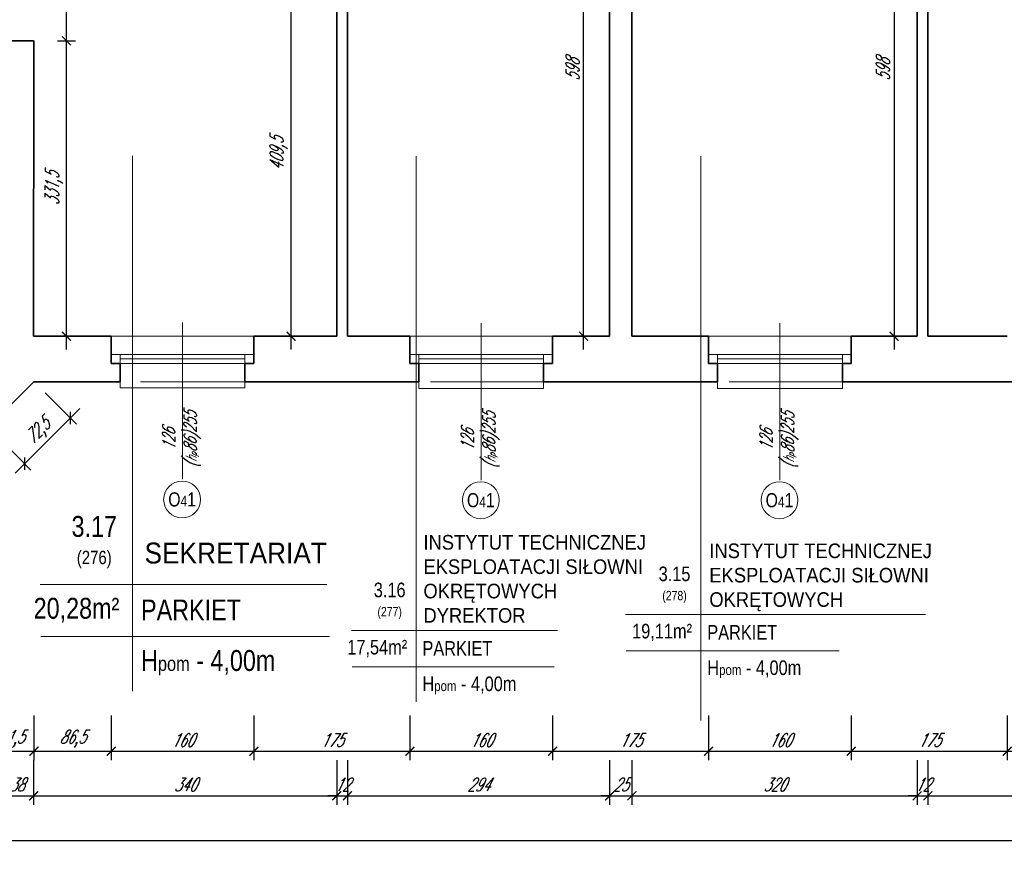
# Model space of a CAD drawing. Header units: millimetres. Extents: x 402 to 79005, y -7782 to 89952.
# Tile 31 of 256: x 22815 to 23919, y 13392 to 14323. Entities that reach past the tile are written whole.
import ezdxf

# ---------------------------------------------------------------- set-up
doc = ezdxf.new("R2010")
doc.units = ezdxf.units.MM
doc.header["$LTSCALE"] = 10
doc.linetypes.add('DASHED', pattern=[19.05, 12.7, -6.35])
doc.layers.get('0').update_dxf_attribs({"lineweight": 0})
doc.layers.get('Defpoints').update_dxf_attribs({"color": 253})
for name, color, linetype, lineweight in [('01 parter - ściany', 253, 'Continuous', 35), ('03-01_okna', 253, 'Continuous', 15), ('03_drzwi', 253, 'Continuous', 15), ('04-1_widok', 253, 'Continuous', 5), ('05-01_wymiary', 253, 'Continuous', 5), ('05-03_opis', 253, 'Continuous', 5)]:
    doc.layers.add(name, color=color, linetype=linetype, lineweight=lineweight)
doc.styles.add('ariel', font='ARIAL.TTF', dxfattribs={"width": 0.8})
doc.styles.add('ariel_wym', font='simplex.shx', dxfattribs={"width": 0.65, "oblique": 25})
doc.dimstyles.new('ariel 50', dxfattribs={"dimtxt": 15, "dimasz": 10, "dimexe": 10, "dimexo": 0, "dimgap": 5, "dimtad": 1, "dimdec": 1, "dimrnd": 0.5, "dimtxsty": 'ariel_wym', "dimblk": 'ARCHTICK', "dimcen": 2.5, "dimdle": 15, "dimazin": 0, "dimtfac": 1, "dimtdec": 1, "dimtix": 1, "dimtmove": 0, "dimatfit": 3, "dimldrblk": 'DOT', "dimfxl": 0, "dimarcsym": 0})
doc.dimstyles.new('ariel 50 wnętrze', dxfattribs={"dimtxt": 15, "dimasz": 10, "dimexe": 10, "dimexo": 0, "dimgap": 5, "dimtad": 1, "dimdec": 1, "dimrnd": 0.5, "dimtxsty": 'ariel_wym', "dimblk": 'ARCHTICK', "dimcen": 2.5, "dimdle": 15, "dimazin": 0, "dimtfac": 1, "dimtdec": 1, "dimtix": 1, "dimtmove": 0, "dimatfit": 3, "dimldrblk": 'DOT', "dimfxl": 0, "dimarcsym": 0})

# ---------------------------------------------------------------- blocks, each defined once
blk = doc.blocks.new('_ArchTick')
at = {"color": 0, "linetype": 'ByBlock', "const_width": 0.15}
blk.add_lwpolyline([(-0.5, -0.5), (0.5, 0.5)], dxfattribs=at)
blk = doc.blocks.new('*D3087')
at = {"layer": '05-01_wymiary', "color": 0, "lineweight": -2}
for p, q in [((22779.3, 13541.9), (22779.3, 13491.9)), ((22830.6, 13541.9), (22830.6, 13491.9)), ((22764.3, 13501.9), (22845.6, 13501.9))]:
    blk.add_line(p, q, dxfattribs=at)
at = {"layer": 'Defpoints', "color": 0, "lineweight": 0}
for p in [(22830.6, 13916.4), (22779.3, 13865.1), (22830.6, 13501.9)]:
    blk.add_point(p, dxfattribs=at)
at = {"layer": '05-01_wymiary', "color": 0, "lineweight": -2, "xscale": 10, "yscale": 10, "zscale": 10, "rotation": 180}
blk.add_blockref('_ArchTick', (22779.3, 13501.9), dxfattribs=at)
at = {"layer": '05-01_wymiary', "color": 0, "lineweight": -2, "xscale": 10, "yscale": 10, "zscale": 10}
blk.add_blockref('_ArchTick', (22830.6, 13501.9), dxfattribs=at)
at = {"layer": '05-01_wymiary', "color": 0, "insert": (22804.9, 13515.8), "char_height": 15, "attachment_point": 5, "style": 'ariel_wym'}
blk.add_mtext('51,5', dxfattribs=at)
blk = doc.blocks.new('_Dot')
at = {"color": 0, "linetype": 'ByBlock', "lineweight": -2}
blk.add_line((-0.5, 0), (-1, 0), dxfattribs=at)
at = {"color": 0, "linetype": 'ByBlock', "const_width": 0.5}
blk.add_lwpolyline([(-0.25, 0, 1), (0.25, 0, 1)], format="xyb", close=True, dxfattribs=at)
blk = doc.blocks.new('*D3088')
at = {"layer": '05-01_wymiary', "color": 0, "lineweight": -2}
for p, q in [((22917.2, 13541.9), (22917.2, 13491.9)), ((23077.2, 13541.9), (23077.2, 13491.9)), ((22902.2, 13501.9), (23092.2, 13501.9))]:
    blk.add_line(p, q, dxfattribs=at)
at = {"layer": 'Defpoints', "color": 0, "lineweight": 0}
for p in [(22917.2, 13967.4), (23077.2, 13967.4), (23077.2, 13501.9)]:
    blk.add_point(p, dxfattribs=at)
at = {"layer": '05-01_wymiary', "color": 0, "lineweight": -2, "xscale": 10, "yscale": 10, "zscale": 10, "rotation": 180}
blk.add_blockref('_ArchTick', (22917.2, 13501.9), dxfattribs=at)
at = {"layer": '05-01_wymiary', "color": 0, "lineweight": -2, "xscale": 10, "yscale": 10, "zscale": 10}
blk.add_blockref('_ArchTick', (23077.2, 13501.9), dxfattribs=at)
at = {"layer": '05-01_wymiary', "color": 0, "insert": (22997.2, 13514.4), "char_height": 15, "attachment_point": 5, "style": 'ariel_wym'}
blk.add_mtext('160', dxfattribs=at)
blk = doc.blocks.new('*D3089')
at = {"layer": '05-01_wymiary', "color": 0, "lineweight": -2}
for p, q in [((23077.2, 13541.9), (23077.2, 13491.9)), ((23252.2, 13541.9), (23252.2, 13491.9)), ((23062.2, 13501.9), (23267.2, 13501.9))]:
    blk.add_line(p, q, dxfattribs=at)
at = {"layer": 'Defpoints', "color": 0, "lineweight": 0}
for p in [(23077.2, 13967.4), (23252.2, 13967.4), (23252.2, 13501.9)]:
    blk.add_point(p, dxfattribs=at)
at = {"layer": '05-01_wymiary', "color": 0, "lineweight": -2, "xscale": 10, "yscale": 10, "zscale": 10, "rotation": 180}
blk.add_blockref('_ArchTick', (23077.2, 13501.9), dxfattribs=at)
at = {"layer": '05-01_wymiary', "color": 0, "lineweight": -2, "xscale": 10, "yscale": 10, "zscale": 10}
blk.add_blockref('_ArchTick', (23252.2, 13501.9), dxfattribs=at)
at = {"layer": '05-01_wymiary', "color": 0, "insert": (23164.7, 13514.4), "char_height": 15, "attachment_point": 5, "style": 'ariel_wym'}
blk.add_mtext('175', dxfattribs=at)
blk = doc.blocks.new('*D3090')
at = {"layer": '05-01_wymiary', "color": 0, "lineweight": -2}
for p, q in [((23252.2, 13541.9), (23252.2, 13491.9)), ((23412.2, 13541.9), (23412.2, 13491.9)), ((23237.2, 13501.9), (23427.2, 13501.9))]:
    blk.add_line(p, q, dxfattribs=at)
at = {"layer": 'Defpoints', "color": 0, "lineweight": 0}
for p in [(23252.2, 13967.4), (23412.2, 13967.4), (23412.2, 13501.9)]:
    blk.add_point(p, dxfattribs=at)
at = {"layer": '05-01_wymiary', "color": 0, "lineweight": -2, "xscale": 10, "yscale": 10, "zscale": 10, "rotation": 180}
blk.add_blockref('_ArchTick', (23252.2, 13501.9), dxfattribs=at)
at = {"layer": '05-01_wymiary', "color": 0, "lineweight": -2, "xscale": 10, "yscale": 10, "zscale": 10}
blk.add_blockref('_ArchTick', (23412.2, 13501.9), dxfattribs=at)
at = {"layer": '05-01_wymiary', "color": 0, "insert": (23332.2, 13514.4), "char_height": 15, "attachment_point": 5, "style": 'ariel_wym'}
blk.add_mtext('160', dxfattribs=at)
blk = doc.blocks.new('*D3091')
at = {"layer": '05-01_wymiary', "color": 0, "lineweight": -2}
for p, q in [((23412.2, 13541.9), (23412.2, 13491.9)), ((23587.2, 13541.9), (23587.2, 13491.9)), ((23397.2, 13501.9), (23602.2, 13501.9))]:
    blk.add_line(p, q, dxfattribs=at)
at = {"layer": 'Defpoints', "color": 0, "lineweight": 0}
for p in [(23412.2, 13967.4), (23587.2, 13967.4), (23587.2, 13501.9)]:
    blk.add_point(p, dxfattribs=at)
at = {"layer": '05-01_wymiary', "color": 0, "lineweight": -2, "xscale": 10, "yscale": 10, "zscale": 10, "rotation": 180}
blk.add_blockref('_ArchTick', (23412.2, 13501.9), dxfattribs=at)
at = {"layer": '05-01_wymiary', "color": 0, "lineweight": -2, "xscale": 10, "yscale": 10, "zscale": 10}
blk.add_blockref('_ArchTick', (23587.2, 13501.9), dxfattribs=at)
at = {"layer": '05-01_wymiary', "color": 0, "insert": (23499.7, 13514.4), "char_height": 15, "attachment_point": 5, "style": 'ariel_wym'}
blk.add_mtext('175', dxfattribs=at)
blk = doc.blocks.new('*D3092')
at = {"layer": '05-01_wymiary', "color": 0, "lineweight": -2}
for p, q in [((23587.2, 13541.9), (23587.2, 13491.9)), ((23747.2, 13541.9), (23747.2, 13491.9)), ((23572.2, 13501.9), (23762.2, 13501.9))]:
    blk.add_line(p, q, dxfattribs=at)
at = {"layer": 'Defpoints', "color": 0, "lineweight": 0}
for p in [(23587.2, 13967.4), (23747.2, 13967.4), (23747.2, 13501.9)]:
    blk.add_point(p, dxfattribs=at)
at = {"layer": '05-01_wymiary', "color": 0, "lineweight": -2, "xscale": 10, "yscale": 10, "zscale": 10, "rotation": 180}
blk.add_blockref('_ArchTick', (23587.2, 13501.9), dxfattribs=at)
at = {"layer": '05-01_wymiary', "color": 0, "lineweight": -2, "xscale": 10, "yscale": 10, "zscale": 10}
blk.add_blockref('_ArchTick', (23747.2, 13501.9), dxfattribs=at)
at = {"layer": '05-01_wymiary', "color": 0, "insert": (23667.2, 13514.4), "char_height": 15, "attachment_point": 5, "style": 'ariel_wym'}
blk.add_mtext('160', dxfattribs=at)
blk = doc.blocks.new('*D3093')
at = {"layer": '05-01_wymiary', "color": 0, "lineweight": -2}
for p, q in [((23747.2, 13541.9), (23747.2, 13491.9)), ((23922.2, 13541.9), (23922.2, 13491.9)), ((23732.2, 13501.9), (23937.2, 13501.9))]:
    blk.add_line(p, q, dxfattribs=at)
at = {"layer": 'Defpoints', "color": 0, "lineweight": 0}
for p in [(23747.2, 13967.4), (23922.2, 13967.4), (23922.2, 13501.9)]:
    blk.add_point(p, dxfattribs=at)
at = {"layer": '05-01_wymiary', "color": 0, "lineweight": -2, "xscale": 10, "yscale": 10, "zscale": 10, "rotation": 180}
blk.add_blockref('_ArchTick', (23747.2, 13501.9), dxfattribs=at)
at = {"layer": '05-01_wymiary', "color": 0, "lineweight": -2, "xscale": 10, "yscale": 10, "zscale": 10}
blk.add_blockref('_ArchTick', (23922.2, 13501.9), dxfattribs=at)
at = {"layer": '05-01_wymiary', "color": 0, "insert": (23834.7, 13514.4), "char_height": 15, "attachment_point": 5, "style": 'ariel_wym'}
blk.add_mtext('175', dxfattribs=at)
blk = doc.blocks.new('*D3094')
at = {"layer": '05-01_wymiary', "color": 0, "lineweight": -2}
for p, q in [((23922.2, 13541.9), (23922.2, 13491.9)), ((24082.2, 13541.9), (24082.2, 13491.9)), ((23907.2, 13501.9), (24097.2, 13501.9))]:
    blk.add_line(p, q, dxfattribs=at)
at = {"layer": 'Defpoints', "color": 0, "lineweight": 0}
for p in [(23922.2, 13967.4), (24082.2, 13967.4), (24082.2, 13501.9)]:
    blk.add_point(p, dxfattribs=at)
at = {"layer": '05-01_wymiary', "color": 0, "lineweight": -2, "xscale": 10, "yscale": 10, "zscale": 10, "rotation": 180}
blk.add_blockref('_ArchTick', (23922.2, 13501.9), dxfattribs=at)
at = {"layer": '05-01_wymiary', "color": 0, "lineweight": -2, "xscale": 10, "yscale": 10, "zscale": 10}
blk.add_blockref('_ArchTick', (24082.2, 13501.9), dxfattribs=at)
at = {"layer": '05-01_wymiary', "color": 0, "insert": (24002.2, 13514.4), "char_height": 15, "attachment_point": 5, "style": 'ariel_wym'}
blk.add_mtext('160', dxfattribs=at)
blk = doc.blocks.new('*D3115')
at = {"layer": '05-01_wymiary', "color": 0, "lineweight": -2}
for p, q in [((22830.6, 13541.9), (22830.6, 13491.9)), ((22917.2, 13541.9), (22917.2, 13491.9)), ((22815.6, 13501.9), (22932.2, 13501.9))]:
    blk.add_line(p, q, dxfattribs=at)
at = {"layer": 'Defpoints', "color": 0, "lineweight": 0}
for p in [(22917.2, 13967.4), (22830.6, 13916.4), (22917.2, 13501.9)]:
    blk.add_point(p, dxfattribs=at)
at = {"layer": '05-01_wymiary', "color": 0, "lineweight": -2, "xscale": 10, "yscale": 10, "zscale": 10, "rotation": 180}
blk.add_blockref('_ArchTick', (22830.6, 13501.9), dxfattribs=at)
at = {"layer": '05-01_wymiary', "color": 0, "lineweight": -2, "xscale": 10, "yscale": 10, "zscale": 10}
blk.add_blockref('_ArchTick', (22917.2, 13501.9), dxfattribs=at)
at = {"layer": '05-01_wymiary', "color": 0, "insert": (22873.9, 13515.8), "char_height": 15, "attachment_point": 5, "style": 'ariel_wym'}
blk.add_mtext('86,5', dxfattribs=at)
blk = doc.blocks.new('*D3117')
at = {"layer": '05-01_wymiary', "color": 0, "lineweight": -2}
for p, q in [((22792.2, 13491.9), (22792.2, 13441.9)), ((22830.2, 13491.9), (22830.2, 13441.9)), ((22777.2, 13451.9), (22845.2, 13451.9))]:
    blk.add_line(p, q, dxfattribs=at)
at = {"layer": 'Defpoints', "color": 0, "lineweight": 0}
for p in [(22792.2, 13960.5), (22830.2, 13967.4), (22830.2, 13451.9)]:
    blk.add_point(p, dxfattribs=at)
at = {"layer": '05-01_wymiary', "color": 0, "lineweight": -2, "xscale": 10, "yscale": 10, "zscale": 10, "rotation": 180}
blk.add_blockref('_ArchTick', (22792.2, 13451.9), dxfattribs=at)
at = {"layer": '05-01_wymiary', "color": 0, "lineweight": -2, "xscale": 10, "yscale": 10, "zscale": 10}
blk.add_blockref('_ArchTick', (22830.2, 13451.9), dxfattribs=at)
at = {"layer": '05-01_wymiary', "color": 0, "insert": (22811.2, 13464.4), "char_height": 15, "attachment_point": 5, "style": 'ariel_wym'}
blk.add_mtext('38', dxfattribs=at)
blk = doc.blocks.new('*D3118')
at = {"layer": '05-01_wymiary', "color": 0, "lineweight": -2}
for p, q in [((22830.2, 13491.9), (22830.2, 13441.9)), ((23170.2, 13491.9), (23170.2, 13441.9)), ((22815.2, 13451.9), (23185.2, 13451.9))]:
    blk.add_line(p, q, dxfattribs=at)
at = {"layer": 'Defpoints', "color": 0, "lineweight": 0}
for p in [(22830.2, 13967.4), (23170.2, 13967.4), (23170.2, 13451.9)]:
    blk.add_point(p, dxfattribs=at)
at = {"layer": '05-01_wymiary', "color": 0, "lineweight": -2, "xscale": 10, "yscale": 10, "zscale": 10, "rotation": 180}
blk.add_blockref('_ArchTick', (22830.2, 13451.9), dxfattribs=at)
at = {"layer": '05-01_wymiary', "color": 0, "lineweight": -2, "xscale": 10, "yscale": 10, "zscale": 10}
blk.add_blockref('_ArchTick', (23170.2, 13451.9), dxfattribs=at)
at = {"layer": '05-01_wymiary', "color": 0, "insert": (23000.2, 13464.4), "char_height": 15, "attachment_point": 5, "style": 'ariel_wym'}
blk.add_mtext('340', dxfattribs=at)
blk = doc.blocks.new('*D3119')
at = {"layer": '05-01_wymiary', "color": 0, "lineweight": -2}
for p, q in [((23170.2, 13491.9), (23170.2, 13441.9)), ((23182.2, 13491.9), (23182.2, 13441.9)), ((23170.2, 13451.9), (23160.2, 13451.9)), ((23170.2, 13451.9), (23182.2, 13451.9)), ((23182.2, 13451.9), (23192.2, 13451.9))]:
    blk.add_line(p, q, dxfattribs=at)
at = {"layer": 'Defpoints', "color": 0, "lineweight": 0}
for p in [(23170.2, 13967.4), (23182.2, 13967.4), (23182.2, 13451.9)]:
    blk.add_point(p, dxfattribs=at)
at = {"layer": '05-01_wymiary', "color": 0, "lineweight": -2, "xscale": 10, "yscale": 10, "zscale": 10}
blk.add_blockref('_ArchTick', (23170.2, 13451.9), dxfattribs=at)
at = {"layer": '05-01_wymiary', "color": 0, "lineweight": -2, "xscale": 10, "yscale": 10, "zscale": 10, "rotation": 180}
blk.add_blockref('_ArchTick', (23182.2, 13451.9), dxfattribs=at)
at = {"layer": '05-01_wymiary', "color": 0, "insert": (23176.2, 13464.4), "char_height": 15, "attachment_point": 5, "style": 'ariel_wym'}
blk.add_mtext('12', dxfattribs=at)
blk = doc.blocks.new('*D3120')
at = {"layer": '05-01_wymiary', "color": 0, "lineweight": -2}
for p, q in [((23182.2, 13491.9), (23182.2, 13441.9)), ((23476.2, 13491.9), (23476.2, 13441.9)), ((23167.2, 13451.9), (23491.2, 13451.9))]:
    blk.add_line(p, q, dxfattribs=at)
at = {"layer": 'Defpoints', "color": 0, "lineweight": 0}
for p in [(23182.2, 13967.4), (23476.2, 13967.4), (23476.2, 13451.9)]:
    blk.add_point(p, dxfattribs=at)
at = {"layer": '05-01_wymiary', "color": 0, "lineweight": -2, "xscale": 10, "yscale": 10, "zscale": 10, "rotation": 180}
blk.add_blockref('_ArchTick', (23182.2, 13451.9), dxfattribs=at)
at = {"layer": '05-01_wymiary', "color": 0, "lineweight": -2, "xscale": 10, "yscale": 10, "zscale": 10}
blk.add_blockref('_ArchTick', (23476.2, 13451.9), dxfattribs=at)
at = {"layer": '05-01_wymiary', "color": 0, "insert": (23329.2, 13464.4), "char_height": 15, "attachment_point": 5, "style": 'ariel_wym'}
blk.add_mtext('294', dxfattribs=at)
blk = doc.blocks.new('*D3121')
at = {"layer": '05-01_wymiary', "color": 0, "lineweight": -2}
for p, q in [((23476.2, 13491.9), (23476.2, 13441.9)), ((23501.2, 13491.9), (23501.2, 13441.9)), ((23476.2, 13451.9), (23466.2, 13451.9)), ((23476.2, 13451.9), (23501.2, 13451.9)), ((23501.2, 13451.9), (23511.2, 13451.9))]:
    blk.add_line(p, q, dxfattribs=at)
at = {"layer": 'Defpoints', "color": 0, "lineweight": 0}
for p in [(23476.2, 13967.4), (23501.2, 13967.4), (23501.2, 13451.9)]:
    blk.add_point(p, dxfattribs=at)
at = {"layer": '05-01_wymiary', "color": 0, "lineweight": -2, "xscale": 10, "yscale": 10, "zscale": 10}
blk.add_blockref('_ArchTick', (23476.2, 13451.9), dxfattribs=at)
at = {"layer": '05-01_wymiary', "color": 0, "lineweight": -2, "xscale": 10, "yscale": 10, "zscale": 10, "rotation": 180}
blk.add_blockref('_ArchTick', (23501.2, 13451.9), dxfattribs=at)
at = {"layer": '05-01_wymiary', "color": 0, "insert": (23488.7, 13464.4), "char_height": 15, "attachment_point": 5, "style": 'ariel_wym'}
blk.add_mtext('25', dxfattribs=at)
blk = doc.blocks.new('*D3122')
at = {"layer": '05-01_wymiary', "color": 0, "lineweight": -2}
for p, q in [((23501.2, 13491.9), (23501.2, 13441.9)), ((23821.2, 13491.9), (23821.2, 13441.9)), ((23486.2, 13451.9), (23836.2, 13451.9))]:
    blk.add_line(p, q, dxfattribs=at)
at = {"layer": 'Defpoints', "color": 0, "lineweight": 0}
for p in [(23501.2, 13967.4), (23821.2, 13967.4), (23821.2, 13451.9)]:
    blk.add_point(p, dxfattribs=at)
at = {"layer": '05-01_wymiary', "color": 0, "lineweight": -2, "xscale": 10, "yscale": 10, "zscale": 10, "rotation": 180}
blk.add_blockref('_ArchTick', (23501.2, 13451.9), dxfattribs=at)
at = {"layer": '05-01_wymiary', "color": 0, "lineweight": -2, "xscale": 10, "yscale": 10, "zscale": 10}
blk.add_blockref('_ArchTick', (23821.2, 13451.9), dxfattribs=at)
at = {"layer": '05-01_wymiary', "color": 0, "insert": (23661.2, 13464.4), "char_height": 15, "attachment_point": 5, "style": 'ariel_wym'}
blk.add_mtext('320', dxfattribs=at)
blk = doc.blocks.new('*D3123')
at = {"layer": '05-01_wymiary', "color": 0, "lineweight": -2}
for p, q in [((23821.2, 13491.9), (23821.2, 13441.9)), ((23833.2, 13491.9), (23833.2, 13441.9)), ((23821.2, 13451.9), (23811.2, 13451.9)), ((23821.2, 13451.9), (23833.2, 13451.9)), ((23833.2, 13451.9), (23843.2, 13451.9))]:
    blk.add_line(p, q, dxfattribs=at)
at = {"layer": 'Defpoints', "color": 0, "lineweight": 0}
for p in [(23821.2, 13967.4), (23833.2, 13967.4), (23833.2, 13451.9)]:
    blk.add_point(p, dxfattribs=at)
at = {"layer": '05-01_wymiary', "color": 0, "lineweight": -2, "xscale": 10, "yscale": 10, "zscale": 10}
blk.add_blockref('_ArchTick', (23821.2, 13451.9), dxfattribs=at)
at = {"layer": '05-01_wymiary', "color": 0, "lineweight": -2, "xscale": 10, "yscale": 10, "zscale": 10, "rotation": 180}
blk.add_blockref('_ArchTick', (23833.2, 13451.9), dxfattribs=at)
at = {"layer": '05-01_wymiary', "color": 0, "insert": (23827.2, 13464.4), "char_height": 15, "attachment_point": 5, "style": 'ariel_wym'}
blk.add_mtext('12', dxfattribs=at)
blk = doc.blocks.new('*D3139')
at = {"layer": '05-01_wymiary', "color": 0, "lineweight": -2}
for p, q in [((22059.7, 13441.9), (22059.7, 13391.9)), ((27712.5, 13441.9), (27712.5, 13391.9)), ((22044.7, 13401.9), (27727.5, 13401.9))]:
    blk.add_line(p, q, dxfattribs=at)
at = {"layer": 'Defpoints', "color": 0, "lineweight": 0}
for p in [(22059.7, 13988.5), (27712.5, 13916.4), (27712.5, 13401.9)]:
    blk.add_point(p, dxfattribs=at)
at = {"layer": '05-01_wymiary', "color": 0, "lineweight": -2, "xscale": 10, "yscale": 10, "zscale": 10, "rotation": 180}
blk.add_blockref('_ArchTick', (22059.7, 13401.9), dxfattribs=at)
at = {"layer": '05-01_wymiary', "color": 0, "lineweight": -2, "xscale": 10, "yscale": 10, "zscale": 10}
blk.add_blockref('_ArchTick', (27712.5, 13401.9), dxfattribs=at)
at = {"layer": '05-01_wymiary', "color": 0, "insert": (24886.1, 13414.4), "char_height": 15, "attachment_point": 5, "style": 'ariel_wym'}
blk.add_mtext('5653', dxfattribs=at)
blk = doc.blocks.new('*D2630')
at = {"layer": '05-01_wymiary', "color": 0, "lineweight": -2}
for p, q in [((22867, 13952.4), (22867, 14313.9)), ((22857, 14298.9), (22877, 14298.9)), ((22857, 13967.4), (22877, 13967.4))]:
    blk.add_line(p, q, dxfattribs=at)
at = {"layer": 'Defpoints', "color": 0, "lineweight": 0}
for p in [(22830.3, 14298.9), (22867, 14298.9), (22830.2, 13967.4)]:
    blk.add_point(p, dxfattribs=at)
at = {"layer": '05-01_wymiary', "color": 0, "lineweight": -2, "xscale": 10, "yscale": 10, "zscale": 10}
for p, rotation in [((22867, 14298.9), 90), ((22867, 13967.4), 270)]:
    blk.add_blockref('_ArchTick', p, dxfattribs=dict(at, rotation=rotation))
at = {"layer": '05-01_wymiary', "color": 0, "insert": (22853.1, 14133.1), "char_height": 15, "attachment_point": 5, "rotation": 90, "style": 'ariel_wym'}
blk.add_mtext('331,5', dxfattribs=at)
blk = doc.blocks.new('*D2631')
at = {"layer": '05-01_wymiary', "color": 0, "lineweight": -2}
for p, q in [((22867, 14283.9), (22867, 14398.9)), ((22857, 14383.9), (22877, 14383.9)), ((22857, 14298.9), (22877, 14298.9))]:
    blk.add_line(p, q, dxfattribs=at)
at = {"layer": 'Defpoints', "color": 0, "lineweight": 0}
for p in [(22830.2, 14383.9), (22867, 14383.9), (22830.3, 14298.9)]:
    blk.add_point(p, dxfattribs=at)
at = {"layer": '05-01_wymiary', "color": 0, "lineweight": -2, "xscale": 10, "yscale": 10, "zscale": 10}
for p, rotation in [((22867, 14383.9), 90), ((22867, 14298.9), 270)]:
    blk.add_blockref('_ArchTick', p, dxfattribs=dict(at, rotation=rotation))
at = {"layer": '05-01_wymiary', "color": 0, "insert": (22854.5, 14341.4), "char_height": 15, "attachment_point": 5, "rotation": 90, "style": 'ariel_wym'}
blk.add_mtext('85', dxfattribs=at)
blk = doc.blocks.new('*D2733')
at = {"layer": '05-01_wymiary', "color": 0, "lineweight": -2}
for p, q in [((23795.3, 14580.4), (23795.3, 13952.4)), ((23805.3, 14565.4), (23785.3, 14565.4)), ((23805.3, 13967.4), (23785.3, 13967.4))]:
    blk.add_line(p, q, dxfattribs=at)
at = {"layer": 'Defpoints', "color": 0, "lineweight": 0}
for p in [(23821.2, 14565.4), (23795.3, 13967.4), (23821.2, 13967.4)]:
    blk.add_point(p, dxfattribs=at)
at = {"layer": '05-01_wymiary', "color": 0, "lineweight": -2, "xscale": 10, "yscale": 10, "zscale": 10}
for p, rotation in [((23795.3, 14565.4), 90), ((23795.3, 13967.4), 270)]:
    blk.add_blockref('_ArchTick', p, dxfattribs=dict(at, rotation=rotation))
at = {"layer": '05-01_wymiary', "color": 0, "insert": (23782.8, 14266.4), "char_height": 15, "attachment_point": 5, "rotation": 90, "style": 'ariel_wym'}
blk.add_mtext('598', dxfattribs=at)
blk = doc.blocks.new('*D2734')
at = {"layer": '05-01_wymiary', "color": 0, "lineweight": -2}
for p, q in [((23447, 13952.4), (23447, 14580.4)), ((23457, 14565.4), (23437, 14565.4)), ((23457, 13967.4), (23437, 13967.4))]:
    blk.add_line(p, q, dxfattribs=at)
at = {"layer": 'Defpoints', "color": 0, "lineweight": 0}
for p in [(23447, 14565.4), (23476.2, 14565.4), (23476.2, 13967.4)]:
    blk.add_point(p, dxfattribs=at)
at = {"layer": '05-01_wymiary', "color": 0, "lineweight": -2, "xscale": 10, "yscale": 10, "zscale": 10}
for p, rotation in [((23447, 14565.4), 90), ((23447, 13967.4), 270)]:
    blk.add_blockref('_ArchTick', p, dxfattribs=dict(at, rotation=rotation))
at = {"layer": '05-01_wymiary', "color": 0, "insert": (23434.5, 14266.4), "char_height": 15, "attachment_point": 5, "rotation": 90, "style": 'ariel_wym'}
blk.add_mtext('598', dxfattribs=at)
blk = doc.blocks.new('*D2735')
at = {"layer": '05-01_wymiary', "color": 0, "lineweight": -2}
for p, q in [((23118.9, 13952.4), (23118.9, 14392.1)), ((23128.9, 14377.1), (23108.9, 14377.1)), ((23128.9, 13967.4), (23108.9, 13967.4))]:
    blk.add_line(p, q, dxfattribs=at)
at = {"layer": 'Defpoints', "color": 0, "lineweight": 0}
for p in [(23118.9, 14377.1), (23170.2, 14377.1), (23170.2, 13967.4)]:
    blk.add_point(p, dxfattribs=at)
at = {"layer": '05-01_wymiary', "color": 0, "lineweight": -2, "xscale": 10, "yscale": 10, "zscale": 10}
for p, rotation in [((23118.9, 14377.1), 90), ((23118.9, 13967.4), 270)]:
    blk.add_blockref('_ArchTick', p, dxfattribs=dict(at, rotation=rotation))
at = {"layer": '05-01_wymiary', "color": 0, "insert": (23105, 14172.2), "char_height": 15, "attachment_point": 5, "rotation": 90, "style": 'ariel_wym'}
blk.add_mtext('409,5', dxfattribs=at)
blk = doc.blocks.new('*D3062')
at = {"layer": '05-01_wymiary', "color": 0, "lineweight": -2}
for p, q in [((22843, 13903.9), (22878.4, 13868.6)), ((22881.9, 13886.2), (22809.5, 13813.8)), ((22791.8, 13852.7), (22827.1, 13817.3))]:
    blk.add_line(p, q, dxfattribs=at)
at = {"layer": 'Defpoints', "color": 0, "lineweight": 0}
for p in [(22830.6, 13916.4), (22779.3, 13865.1), (22820.1, 13824.4)]:
    blk.add_point(p, dxfattribs=at)
at = {"layer": '05-01_wymiary', "color": 0, "lineweight": -2, "xscale": 10, "yscale": 10, "zscale": 10}
for p, rotation in [((22871.3, 13875.6), 45), ((22820.1, 13824.4), 225)]:
    blk.add_blockref('_ArchTick', p, dxfattribs=dict(at, rotation=rotation))
at = {"layer": '05-01_wymiary', "color": 0, "insert": (22835.8, 13859.9), "char_height": 15, "attachment_point": 5, "rotation": 45, "style": 'ariel_wym'}
blk.add_mtext('72,5', dxfattribs=at)
blk = doc.blocks.new('*D3069')
at = {"layer": '05-01_wymiary', "color": 0, "lineweight": -2}
for p, q in [((23833.2, 13491.9), (23833.2, 13441.9)), ((23818.2, 13451.9), (24173.2, 13451.9)), ((24158.2, 13456.9), (24158.2, 13441.9))]:
    blk.add_line(p, q, dxfattribs=at)
at = {"layer": 'Defpoints', "color": 0, "lineweight": 0}
for p in [(23833.2, 13967.4), (24158.2, 13456.9), (24158.2, 13451.9)]:
    blk.add_point(p, dxfattribs=at)
at = {"layer": '05-01_wymiary', "color": 0, "lineweight": -2, "xscale": 10, "yscale": 10, "zscale": 10, "rotation": 180}
blk.add_blockref('_ArchTick', (23833.2, 13451.9), dxfattribs=at)
at = {"layer": '05-01_wymiary', "color": 0, "lineweight": -2, "xscale": 10, "yscale": 10, "zscale": 10}
blk.add_blockref('_ArchTick', (24158.2, 13451.9), dxfattribs=at)
at = {"layer": '05-01_wymiary', "color": 0, "insert": (23995.7, 13464.4), "char_height": 15, "attachment_point": 5, "style": 'ariel_wym'}
blk.add_mtext('325', dxfattribs=at)

msp = doc.modelspace()

# ---------------------------------------------------------------- linework, layer by layer
at = {"layer": '01 parter - ściany'}
for p, q in [((23476.226, 13967.403), (23476.226, 14565.403)), ((23501.226, 13967.403), (23501.226, 14565.403)), ((23821.226, 13967.403), (23821.226, 14565.403)), ((23833.226, 13967.403), (23833.226, 14565.403)), ((23833.226, 13967.403), (23833.226, 14565.403)), ((23170.226, 13967.403), (23170.226, 14377.071)), ((23182.226, 13967.403), (23182.226, 14377.071)), ((22830.26, 14298.872), (22792.226, 14298.872)), ((22830.226, 13967.403), (22830.26, 14298.872)), ((22830.226, 13967.403), (22917.226, 13967.403)), ((22917.226, 13967.403), (22917.226, 13936.903)), ((23077.226, 13967.403), (23170.226, 13967.403)), ((23077.226, 13967.403), (23077.226, 13936.903)), ((23182.226, 13967.403), (23252.226, 13967.403)), ((23252.226, 13967.403), (23252.226, 13936.903)), ((23412.226, 13967.403), (23476.226, 13967.403)), ((23412.226, 13967.403), (23412.226, 13936.903)), ((23501.226, 13967.403), (23587.226, 13967.403)), ((23587.226, 13967.403), (23587.226, 13936.903)), ((23747.226, 13967.403), (23821.226, 13967.403)), ((23747.226, 13967.403), (23747.226, 13936.903)), ((23833.226, 13967.403), (23922.226, 13967.403)), ((22917.226, 13936.903), (22927.226, 13936.903)), ((22927.226, 13936.903), (22927.226, 13916.403)), ((23077.226, 13936.903), (23067.226, 13936.903)), ((23067.226, 13936.903), (23067.226, 13916.403)), ((23252.226, 13936.903), (23262.226, 13936.903)), ((23262.226, 13936.903), (23262.226, 13916.403)), ((23412.226, 13936.903), (23402.226, 13936.903)), ((23402.226, 13936.903), (23402.226, 13916.403)), ((23587.226, 13936.903), (23597.226, 13936.903)), ((23597.226, 13936.903), (23597.226, 13916.403)), ((23747.226, 13936.903), (23737.226, 13936.903)), ((23737.226, 13936.903), (23737.226, 13916.403)), ((22830.562, 13916.403), (22779.3, 13865.141)), ((22830.562, 13916.403), (22917.226, 13916.403)), ((22927.226, 13916.403), (22917.226, 13916.403)), ((23067.226, 13916.403), (23077.226, 13916.403)), ((23077.226, 13916.403), (23262.226, 13916.403)), ((23402.226, 13916.403), (23597.226, 13916.403)), ((23737.226, 13916.403), (23932.226, 13916.403))]:
    msp.add_line(p, q, dxfattribs=at)
at = {"layer": '03-01_okna', "linetype": 'Continuous', "lineweight": 0}
for p, q in [((23077.226, 13946.903), (22917.226, 13946.903)), ((23077.226, 13936.903), (22917.226, 13936.903)), ((22927.226, 13946.903), (22927.226, 13936.903)), ((23067.226, 13941.903), (22927.226, 13941.903)), ((23067.226, 13946.903), (23067.226, 13936.903)), ((23412.226, 13946.903), (23252.226, 13946.903)), ((23412.226, 13936.903), (23252.226, 13936.903)), ((23262.226, 13946.903), (23262.226, 13936.903)), ((23402.226, 13941.903), (23262.226, 13941.903)), ((23402.226, 13946.903), (23402.226, 13936.903)), ((23747.226, 13946.903), (23587.226, 13946.903)), ((23747.226, 13936.903), (23587.226, 13936.903)), ((23597.226, 13946.903), (23597.226, 13936.903)), ((23737.226, 13941.903), (23597.226, 13941.903)), ((23737.226, 13946.903), (23737.226, 13936.903))]:
    msp.add_line(p, q, dxfattribs=at)
at = {"layer": '03-01_okna', "linetype": 'DASHED'}
for p, q in [((23077.226, 13916.403), (22917.226, 13916.403)), ((23402.226, 13916.403), (23252.226, 13916.403)), ((23737.226, 13916.403), (23597.226, 13916.403))]:
    msp.add_line(p, q, dxfattribs=at)
at = {"layer": '03-01_okna', "linetype": 'Continuous', "lineweight": 0}
for points in [[(23067.226, 13916.403), (23067.226, 13909.656), (22927.226, 13909.656), (22927.226, 13916.403)], [(23402.226, 13916.403), (23402.226, 13908.767), (23262.226, 13908.767), (23262.226, 13916.403)], [(23737.226, 13916.403), (23737.226, 13908.767), (23597.226, 13908.767), (23597.226, 13916.403)]]:
    msp.add_lwpolyline(points, dxfattribs=at)
at = {"layer": '03_drzwi'}
msp.add_arc((22814.234, 14386.882), 88.06, 181.958357, 271.946666, dxfattribs=at)
at = {"layer": '04-1_widok'}
for p, q in [((22917.226, 13967.403), (23077.226, 13967.403)), ((23252.226, 13967.403), (23412.226, 13967.403)), ((23587.226, 13967.403), (23747.226, 13967.403))]:
    msp.add_line(p, q, dxfattribs=at)
at = {"layer": '05-03_opis'}
for p, q in [((23501.393, 14294.95), (23501.393, 14040.671)), ((22941.148, 14169.718), (22941.148, 13569.228)), ((23259.062, 14169.497), (23259.062, 13557.141)), ((23578.55, 14169.497), (23578.55, 13536.19)), ((22837.401, 13688.996), (23159.079, 13688.996)), ((23493.993, 13655.319), (23830.358, 13655.319)), ((22838.18, 13630.639), (23161.958, 13630.639)), ((23186.59, 13637.289), (23417.749, 13637.289)), ((23494.926, 13614.469), (23733.662, 13614.469)), ((23187.313, 13596.439), (23414.173, 13596.439))]:
    msp.add_line(p, q, dxfattribs=at)
at = {"layer": '05-03_opis', "lineweight": 0}
for p, q in [((22997.226, 13982.992), (22997.226, 13806.975)), ((23332.226, 13982.103), (23332.226, 13806.086)), ((23667.226, 13982.103), (23667.226, 13806.086))]:
    msp.add_line(p, q, dxfattribs=at)
for centre in [(22996.726, 13784.286), (23331.726, 13783.397), (23666.726, 13783.397)]:
    msp.add_circle(centre, 20.689, dxfattribs=at)

# ---------------------------------------------------------------- texts
at = {"layer": '05-03_opis', "lineweight": 0, "char_height": 14.4, "width": 62.66128, "attachment_point": 5, "rotation": 90, "style": 'ariel_wym'}
for insert in [(22996.155, 13851.857), (23331.155, 13850.968), (23666.155, 13850.968)]:
    msp.add_mtext('126\\P({\\H0.8333x;h\\H0.6x;p}86)255', dxfattribs=dict(at, insert=insert))
at = {"layer": '05-03_opis', "lineweight": 0, "char_height": 15.84, "width": 75.19353, "attachment_point": 5, "style": 'ariel'}
for insert in [(22996.726, 13784.286), (23331.726, 13783.397), (23666.726, 13783.397)]:
    msp.add_mtext('O{\\H0.7576x;4}1', dxfattribs=dict(at, insert=insert))
at = {"layer": '05-03_opis', "style": 'ariel'}
for s, insert, char_height, width, attachment_point in [('{\\fArial|b0|i0|c238|p34;3.17\\P\\H0.6404x;(276)}', (22898.186, 13736.5), 23.4234, 108.9126, 5), ('\\W0.9;{\\fArial|b0|i0|c238|p34;INSTYTUT TECHNICZNEJ EKSPLOATACJI SIŁOWNI OKRĘTOWYCH\\PDYREKTOR}', (23267.385, 13695.136), 16.39638, 249.6463, 4), ('\\W0.9;{\\fArial|b0|i0|c238|p34;SEKRETARIAT}', (22954.581, 13724.03), 23.4234, 356.6375, 4), ('\\W0.9;{\\fArial|b0|i0|c238|p34;INSTYTUT TECHNICZNEJ EKSPLOATACJI SIŁOWNI OKRĘTOWYCH}', (23588.036, 13696.889), 16.39638, 249.64625, 4), ('{\\fArial|b0|i0|c238|p34;3.15\\P\\H0.6404x;(278)}', (23549.021, 13688.572), 16.39638, 76.2388, 5), ('{\\fArial|b0|i0|c238|p34;3.16\\P\\H0.6404x;(277)}', (23229.533, 13670.542), 16.39638, 76.2388, 5), ('{\\fArial|b0|i0|c238|p34;20,28m²}', (22878.252, 13660.093), 23.4234, 108.9126, 5), (' PARKIET', (22943.418, 13660.368), 23.4234, 322.78897, 4), ('{\\fArial|b0|i0|c238|p34;19,11m²}', (23535.067, 13635.087), 16.39638, 76.23882, 5), (' PARKIET', (23580.683, 13635.279), 16.3964, 225.95228, 4), ('{\\fArial|b0|i0|c238|p34;17,54m²}', (23215.579, 13617.057), 16.39638, 76.2388, 5), (' PARKIET', (23261.195, 13617.25), 16.3964, 225.95228, 4), ('{\\fArial|b0|i0|c238|p34; H\\H0.7x;pom\\H1.429x; - 4,00m}', (22943.418, 13601.185), 23.4234, 322.789, 4), ('{\\fArial|b0|i0|c238|p34; H\\H0.7x;pom\\H1.429x; - 4,00m}', (23580.683, 13593.851), 16.39638, 225.9523, 4), ('{\\fArial|b0|i0|c238|p34; H\\H0.7x;pom\\H1.429x; - 4,00m}', (23261.195, 13575.822), 16.39638, 225.9523, 4)]:
    msp.add_mtext(s, dxfattribs=dict(at, insert=insert, char_height=char_height, width=width, attachment_point=attachment_point))

# ---------------------------------------------------------------- dimensions: what is measured, and where the dimension line sits
at = {"layer": '05-01_wymiary'}
for base, p1, p2, picture, middle in [((23447.045, 14565.403), (23476.226, 13967.403), (23476.226, 14565.403), '*D2734', (23434.545, 14266.403)), ((23795.303, 13967.403), (23821.226, 14565.403), (23821.226, 13967.403), '*D2733', (23782.803, 14266.403)), ((23118.933, 14377.071), (23170.226, 13967.403), (23170.226, 14377.071), '*D2735', (23105.005, 14172.237)), ((22866.997, 14298.872), (22830.226, 13967.403), (22830.26, 14298.872), '*D2630', (22853.069, 14133.138))]:
    dim = msp.add_linear_dim(base=base, p1=p1, p2=p2, angle=90, dimstyle='ariel 50 wnętrze', dxfattribs=at)
    dim.commit()
    dim.dimension.update_dxf_attribs({"geometry": picture, "text_midpoint": middle})
dim = msp.add_linear_dim(base=(22866.997, 14383.872), p1=(22830.26, 14298.872), p2=(22830.226, 14383.872), angle=90, dimstyle='ariel 50 wnętrze', override={"dimtmove": 1}, dxfattribs=at)
dim.commit()
dim.dimension.update_dxf_attribs({"geometry": '*D2631', "text_midpoint": (22854.497, 14341.372)})
for base, p1, p2, picture, middle in [((27712.504, 13401.855), (22059.719, 13988.478), (27712.504, 13916.403), '*D3139', (24886.112, 13414.355)), ((22830.226, 13451.855), (22792.226, 13960.459), (22830.226, 13967.403), '*D3117', (22811.226, 13464.355)), ((23170.226, 13451.855), (22830.226, 13967.403), (23170.226, 13967.403), '*D3118', (23000.226, 13464.355)), ((22917.226, 13501.855), (22830.562, 13916.403), (22917.226, 13967.403), '*D3115', (22873.894, 13515.784)), ((23077.226, 13501.855), (22917.226, 13967.403), (23077.226, 13967.403), '*D3088', (22997.226, 13514.355)), ((23252.226, 13501.855), (23077.226, 13967.403), (23252.226, 13967.403), '*D3089', (23164.726, 13514.355)), ((23182.226, 13451.855), (23170.226, 13967.403), (23182.226, 13967.403), '*D3119', (23176.226, 13464.355)), ((23476.226, 13451.855), (23182.226, 13967.403), (23476.226, 13967.403), '*D3120', (23329.226, 13464.355)), ((23412.226, 13501.855), (23252.226, 13967.403), (23412.226, 13967.403), '*D3090', (23332.226, 13514.355)), ((23587.226, 13501.855), (23412.226, 13967.403), (23587.226, 13967.403), '*D3091', (23499.726, 13514.355)), ((23501.226, 13451.855), (23476.226, 13967.403), (23501.226, 13967.403), '*D3121', (23488.726, 13464.355)), ((23821.226, 13451.855), (23501.226, 13967.403), (23821.226, 13967.403), '*D3122', (23661.226, 13464.355)), ((23747.226, 13501.855), (23587.226, 13967.403), (23747.226, 13967.403), '*D3092', (23667.226, 13514.355)), ((23922.226, 13501.855), (23747.226, 13967.403), (23922.226, 13967.403), '*D3093', (23834.726, 13514.355)), ((23833.226, 13451.855), (23821.226, 13967.403), (23833.226, 13967.403), '*D3123', (23827.226, 13464.355)), ((24158.226, 13451.855), (23833.226, 13967.403), (24158.226, 13456.855), '*D3069', (23995.726, 13464.355)), ((24082.226, 13501.855), (23922.226, 13967.403), (24082.226, 13967.403), '*D3094', (24002.226, 13514.355)), ((22830.562, 13501.855), (22779.3, 13865.141), (22830.562, 13916.403), '*D3087', (22804.931, 13515.784))]:
    dim = msp.add_linear_dim(base=base, p1=p1, p2=p2, dimstyle='ariel 50', dxfattribs=at)
    dim.commit()
    dim.dimension.update_dxf_attribs({"geometry": picture, "text_midpoint": middle})
dim = msp.add_aligned_dim(p1=(22830.562, 13916.403), p2=(22779.3, 13865.141), distance=57.646, dimstyle='ariel 50', dxfattribs=at)
dim.commit()
dim.dimension.update_dxf_attribs({"geometry": '*D3062', "text_midpoint": (22835.844, 13859.859)})

doc.saveas('drawing.dxf')
